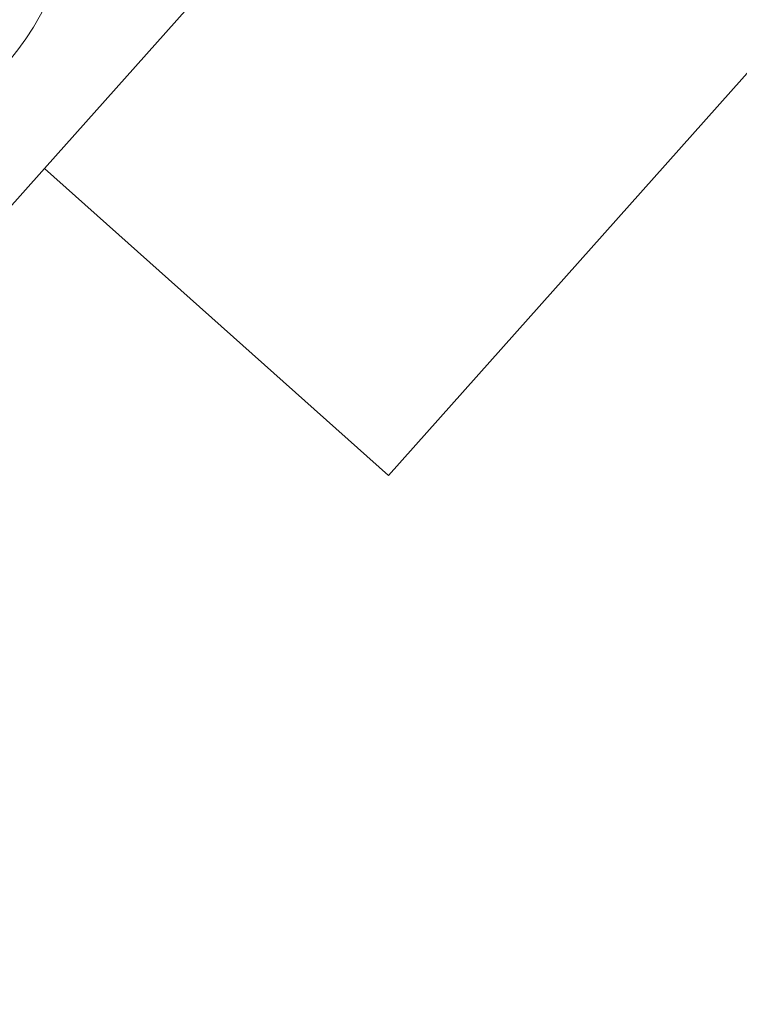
# Model space of a CAD drawing. Header units: millimetres. Extents: x 37131378 to 37737458, y 18584386 to 19114224.
# Tile 64 of 86: x 37659270 to 37675446, y 18834486 to 18856617. Entities that reach past the tile are written whole.
import ezdxf

# ---------------------------------------------------------------- set-up
doc = ezdxf.new("R2010")
doc.units = ezdxf.units.MM
doc.header["$LTSCALE"] = 50
doc.layers.add('Benaderbaarheid boom Bovengrands + 1m', color=7, linetype='Continuous', lineweight=5)
doc.layers.add('pand', color=7, linetype='Continuous', lineweight=0)

msp = doc.modelspace()

# ---------------------------------------------------------------- linework, layer by layer
at = {"layer": 'Benaderbaarheid boom Bovengrands + 1m'}
msp.add_ellipse((37654048.6464, 18859866.4248), major_axis=(51.6278, 6499.795), ratio=1, dxfattribs=at)
at = {"layer": 'pand', "color": 1, "flags": 128}
for points in [[(37724630.6937, 18855291.3389), (37724709.6937, 18855379.3389), (37702800.6937, 18875085.3389), (37702286.6937, 18874558.3389), (37696441.6937, 18879743.3389), (37698772.6937, 18882267.3389), (37692125.6937, 18888074.3389), (37691515.6937, 18888607.3389), (37675429.6937, 18870707.3389), (37667572.6937, 18861963.3389), (37659825.6937, 18853270.3389), (37667561.6937, 18846375.3389), (37676670.6937, 18856593.3389), (37691825.6937, 18842980.3389), (37703853.6937, 18832070.3389), (37709902.6937, 18838830.3389), (37724630.6937, 18855291.3389)], [(37643607.6937, 18835072.3389), (37650802.6937, 18828535.3389), (37648523.6937, 18825928.3389), (37652580.6937, 18822329.3389), (37653239.6937, 18823010.3389), (37657346.6937, 18819325.3389), (37661258.6937, 18815814.3389), (37665440.6937, 18812062.3389), (37664870.6937, 18811381.3389), (37667624.6937, 18808922.3389), (37669426.6937, 18807360.3389), (37669445.6937, 18807381.3389), (37672207.6937, 18810388.3389), (37678874.6937, 18804415.3389), (37678932.6937, 18804479.3389), (37689823.6937, 18816537.3389), (37703853.6937, 18832070.3389), (37691825.6937, 18842980.3389), (37676670.6937, 18856593.3389), (37667561.6937, 18846375.3389), (37659825.6937, 18853270.3389), (37655431.6937, 18848339.3389), (37646899.6937, 18838766.3389), (37643607.6937, 18835072.3389)]]:
    msp.add_lwpolyline(points, close=True, dxfattribs=at)

doc.saveas('drawing.dxf')
